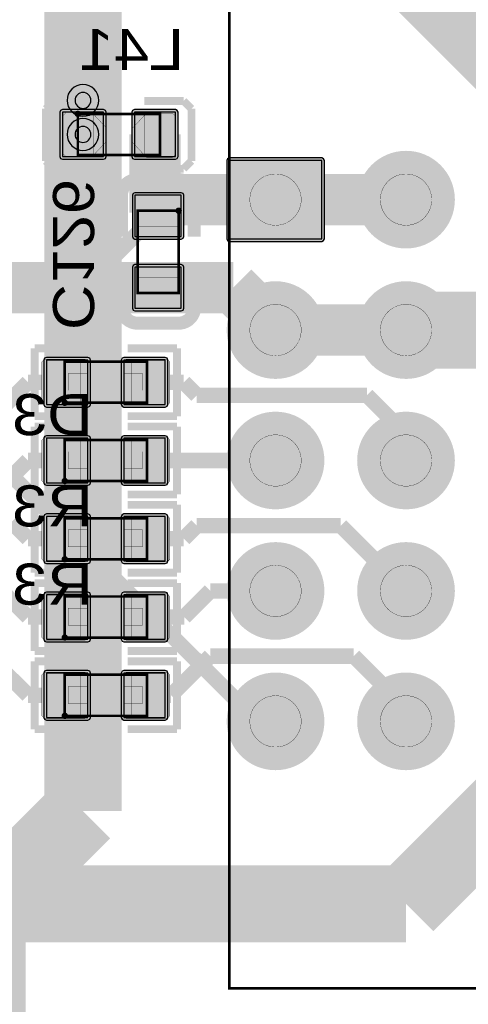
# Model space of a CAD drawing. Header units: millimetres. Extents: x -8 to 125, y -6 to 113.
# Tile 124 of 142: x 104 to 113, y 35 to 54. Entities that reach past the tile are written whole.
import ezdxf
from ezdxf.enums import TextEntityAlignment as Align

# ---------------------------------------------------------------- set-up
doc = ezdxf.new("R2010")
doc.units = ezdxf.units.MM
for name, color, linetype, true_color in [('Bottom Layer', 7, 'Continuous', 0x0000ff), ('Bottom Paste Mask Layer', 7, 'Continuous', 0x800000), ('Bottom Silkscreen Layer', 7, 'Continuous', 0x66cc33), ('Bottom Solder Mask Layer', 7, 'Continuous', 0xaa00ff), ('Component Marking Layer', 7, 'Continuous', 0x66ffcc), ('Component Shape Layer', 7, 'Continuous', 0x00cccc), ('Hole Layer', 7, 'Continuous', 0x222222), ('Inner1', 7, 'Continuous', 0x999966), ('Inner2', 7, 'Continuous', 0x008000), ('Multi-Layer', 7, 'Continuous', 0xc0c0c0), ('Pin Soldering Layer', 7, 'Continuous', 0xcc9999), ('Top Layer', 7, 'Continuous', 0xff0000), ('Top Paste Mask Layer', 7, 'Continuous', 0x808080), ('Top Silkscreen Layer', 7, 'Continuous', 0xffcc00), ('Top Solder Mask Layer', 7, 'Continuous', 0x800080)]:
    doc.layers.add(name, color=color, linetype=linetype, true_color=true_color)
doc.styles.get("Standard").update_dxf_attribs({"font": 'arial.ttf'})

msp = doc.modelspace()

# ---------------------------------------------------------------- hatches: boundary and pattern name
at = {"layer": 'Bottom Layer'}
for points in [[(105.618, 51.13), (105.618, 51.994), (104.818, 51.994), (104.818, 51.13)], [(107.018, 51.13), (107.018, 51.994), (106.218, 51.994), (106.218, 51.13)], [(109.866, 51.054), (108.066, 51.054), (108.066, 49.53), (109.866, 49.53)], [(110.606, 50.292, 1), (112.406, 50.292, 1)], [(107.13, 50.376), (106.23, 50.376), (106.23, 49.576), (107.13, 49.576)], [(107.13, 48.976), (106.23, 48.976), (106.23, 48.176), (107.13, 48.176)], [(108.066, 47.752, 1), (109.866, 47.752, 1)], [(110.606, 47.752, 1), (112.406, 47.752, 1)], [(108.066, 45.212, 1), (109.866, 45.212, 1)], [(110.606, 45.212, 1), (112.406, 45.212, 1)], [(108.066, 42.672, 1), (109.866, 42.672, 1)], [(110.606, 42.672, 1), (112.406, 42.672, 1)], [(108.066, 40.132, 1), (109.866, 40.132, 1)], [(110.606, 40.132, 1), (112.406, 40.132, 1)]]:
    msp.add_hatch(color=256, dxfattribs=at).paths.add_polyline_path(points)
at = {"layer": 'Bottom Paste Mask Layer'}
for points in [[(105.667, 51.419), (105.667, 51.696), (105.392, 51.989), (104.889, 51.989), (104.825, 51.925), (104.825, 51.189), (104.889, 51.125), (105.392, 51.125)], [(106.182, 51.408), (106.182, 51.684), (106.456, 51.978), (106.96, 51.978), (107.024, 51.914), (107.024, 51.178), (106.96, 51.114), (106.456, 51.114)], [(107.13, 50.376), (106.23, 50.376), (106.23, 49.576), (107.13, 49.576)], [(107.13, 48.976), (106.23, 48.976), (106.23, 48.176), (107.13, 48.176)]]:
    msp.add_hatch(color=256, dxfattribs=at).paths.add_polyline_path(points)
at = {"layer": 'Bottom Solder Mask Layer'}
for points in [[(105.669, 51.13), (105.669, 51.994), (105.654, 52.03), (105.618, 52.045), (104.818, 52.045), (104.782, 52.03), (104.768, 51.994), (104.768, 51.13), (104.782, 51.094), (104.818, 51.079), (105.618, 51.079), (105.654, 51.094)], [(107.069, 51.13), (107.069, 51.994), (107.054, 52.03), (107.018, 52.045), (106.218, 52.045), (106.182, 52.03), (106.167, 51.994), (106.167, 51.13), (106.182, 51.094), (106.218, 51.079), (107.018, 51.079), (107.054, 51.094)], [(107.13, 50.427), (106.23, 50.427), (106.194, 50.412), (106.179, 50.376), (106.179, 49.576), (106.194, 49.54), (106.23, 49.525), (107.13, 49.525), (107.166, 49.54), (107.181, 49.576), (107.181, 50.376), (107.166, 50.412)], [(107.13, 49.027), (106.23, 49.027), (106.194, 49.012), (106.179, 48.976), (106.179, 48.176), (106.194, 48.14), (106.23, 48.125), (107.13, 48.125), (107.166, 48.14), (107.181, 48.176), (107.181, 48.976), (107.166, 49.012)]]:
    msp.add_hatch(color=256, dxfattribs=at).paths.add_polyline_path(points)
at = {"layer": 'Component Marking Layer'}
for points in [[(105.058, 51.962, 1), (105.178, 51.962, 1)], [(107.02, 50.076, 1), (107.14, 50.076, 1)], [(104.804, 46.336, 1), (104.924, 46.336, 1)], [(104.804, 44.812, 1), (104.924, 44.812, 1)], [(104.804, 43.288, 1), (104.924, 43.288, 1)], [(104.804, 41.764, 1), (104.924, 41.764, 1)], [(104.804, 40.24, 1), (104.924, 40.24, 1)]]:
    msp.add_hatch(color=256, dxfattribs=at).paths.add_polyline_path(points)
at = {"layer": 'Hole Layer'}
for points in [[(108.366, 50.292, 1), (109.566, 50.292, 1)], [(110.906, 50.292, 1), (112.106, 50.292, 1)], [(108.366, 47.752, 1), (109.566, 47.752, 1)], [(110.906, 47.752, 1), (112.106, 47.752, 1)], [(108.366, 45.212, 1), (109.566, 45.212, 1)], [(110.906, 45.212, 1), (112.106, 45.212, 1)], [(108.366, 42.672, 1), (109.566, 42.672, 1)], [(110.906, 42.672, 1), (112.106, 42.672, 1)], [(108.366, 40.132, 1), (109.566, 40.132, 1)], [(110.906, 40.132, 1), (112.106, 40.132, 1)]]:
    msp.add_hatch(color=256, dxfattribs=at).paths.add_polyline_path(points)
at = {"layer": 'Multi-Layer'}
for points in [[(109.866, 51.054), (108.066, 51.054), (108.066, 49.53), (109.866, 49.53)], [(109.866, 51.054), (108.066, 51.054), (108.066, 49.53), (109.866, 49.53)], [(109.866, 51.054), (108.066, 51.054), (108.066, 49.53), (109.866, 49.53)], [(110.606, 50.292, 1), (112.406, 50.292, 1)], [(110.606, 50.292, 1), (112.406, 50.292, 1)], [(110.606, 50.292, 1), (112.406, 50.292, 1)], [(108.066, 47.752, 1), (109.866, 47.752, 1)], [(108.066, 47.752, 1), (109.866, 47.752, 1)], [(108.066, 47.752, 1), (109.866, 47.752, 1)], [(110.606, 47.752, 1), (112.406, 47.752, 1)], [(110.606, 47.752, 1), (112.406, 47.752, 1)], [(110.606, 47.752, 1), (112.406, 47.752, 1)], [(108.066, 45.212, 1), (109.866, 45.212, 1)], [(108.066, 45.212, 1), (109.866, 45.212, 1)], [(108.066, 45.212, 1), (109.866, 45.212, 1)], [(110.606, 45.212, 1), (112.406, 45.212, 1)], [(110.606, 45.212, 1), (112.406, 45.212, 1)], [(110.606, 45.212, 1), (112.406, 45.212, 1)], [(108.066, 42.672, 1), (109.866, 42.672, 1)], [(108.066, 42.672, 1), (109.866, 42.672, 1)], [(108.066, 42.672, 1), (109.866, 42.672, 1)], [(110.606, 42.672, 1), (112.406, 42.672, 1)], [(110.606, 42.672, 1), (112.406, 42.672, 1)], [(110.606, 42.672, 1), (112.406, 42.672, 1)], [(108.066, 40.132, 1), (109.866, 40.132, 1)], [(108.066, 40.132, 1), (109.866, 40.132, 1)], [(108.066, 40.132, 1), (109.866, 40.132, 1)], [(110.606, 40.132, 1), (112.406, 40.132, 1)], [(110.606, 40.132, 1), (112.406, 40.132, 1)], [(110.606, 40.132, 1), (112.406, 40.132, 1)]]:
    msp.add_hatch(color=256, dxfattribs=at).paths.add_polyline_path(points)
at = {"layer": 'Pin Soldering Layer'}
for points in [[(105.418, 51.962), (105.118, 51.962), (105.118, 51.162), (105.418, 51.162)], [(106.718, 51.962), (106.418, 51.962), (106.418, 51.162), (106.718, 51.162)], [(108.466, 50.292, 1), (109.466, 50.292, 1)], [(111.006, 50.292, 1), (112.006, 50.292, 1)], [(107.08, 50.076), (106.28, 50.076), (106.28, 49.776), (107.08, 49.776)], [(107.08, 48.476), (106.28, 48.476), (106.28, 48.776), (107.08, 48.776)], [(108.466, 47.752, 1), (109.466, 47.752, 1)], [(111.006, 47.752, 1), (112.006, 47.752, 1)], [(104.864, 46.336), (104.864, 47.136), (105.164, 47.136), (105.164, 46.336)], [(106.464, 46.336), (106.464, 47.136), (106.164, 47.136), (106.164, 46.336)], [(108.466, 45.212, 1), (109.466, 45.212, 1)], [(111.006, 45.212, 1), (112.006, 45.212, 1)], [(104.864, 44.812), (104.864, 45.612), (105.164, 45.612), (105.164, 44.812)], [(106.464, 44.812), (106.464, 45.612), (106.164, 45.612), (106.164, 44.812)], [(104.864, 43.288), (104.864, 44.088), (105.164, 44.088), (105.164, 43.288)], [(106.464, 43.288), (106.464, 44.088), (106.164, 44.088), (106.164, 43.288)], [(108.466, 42.672, 1), (109.466, 42.672, 1)], [(111.006, 42.672, 1), (112.006, 42.672, 1)], [(104.864, 41.764), (104.864, 42.564), (105.164, 42.564), (105.164, 41.764)], [(106.464, 41.764), (106.464, 42.564), (106.164, 42.564), (106.164, 41.764)], [(104.864, 40.24), (104.864, 41.04), (105.164, 41.04), (105.164, 40.24)], [(106.464, 40.24), (106.464, 41.04), (106.164, 41.04), (106.164, 40.24)], [(108.466, 40.132, 1), (109.466, 40.132, 1)], [(111.006, 40.132, 1), (112.006, 40.132, 1)]]:
    msp.add_hatch(color=256, dxfattribs=at).paths.add_polyline_path(points)
at = {"layer": 'Top Layer'}
for points in [[(109.866, 51.054), (108.066, 51.054), (108.066, 49.53), (109.866, 49.53)], [(110.606, 50.292, 1), (112.406, 50.292, 1)], [(108.066, 47.752, 1), (109.866, 47.752, 1)], [(110.606, 47.752, 1), (112.406, 47.752, 1)], [(104.508, 47.168), (104.508, 46.304), (105.314, 46.304), (105.314, 47.168)], [(106.014, 47.168), (106.014, 46.304), (106.821, 46.304), (106.821, 47.168)], [(108.066, 45.212, 1), (109.866, 45.212, 1)], [(110.606, 45.212, 1), (112.406, 45.212, 1)], [(104.508, 45.644), (104.508, 44.78), (105.314, 44.78), (105.314, 45.644)], [(106.014, 45.644), (106.014, 44.78), (106.821, 44.78), (106.821, 45.644)], [(104.508, 44.12), (104.508, 43.256), (105.314, 43.256), (105.314, 44.12)], [(106.014, 44.12), (106.014, 43.256), (106.821, 43.256), (106.821, 44.12)], [(108.066, 42.672, 1), (109.866, 42.672, 1)], [(110.606, 42.672, 1), (112.406, 42.672, 1)], [(104.508, 42.596), (104.508, 41.732), (105.314, 41.732), (105.314, 42.596)], [(106.014, 42.596), (106.014, 41.732), (106.821, 41.732), (106.821, 42.596)], [(104.508, 41.072), (104.508, 40.208), (105.314, 40.208), (105.314, 41.072)], [(106.014, 41.072), (106.014, 40.208), (106.821, 40.208), (106.821, 41.072)], [(108.066, 40.132, 1), (109.866, 40.132, 1)], [(110.606, 40.132, 1), (112.406, 40.132, 1)]]:
    msp.add_hatch(color=256, dxfattribs=at).paths.add_polyline_path(points)
at = {"layer": 'Top Paste Mask Layer'}
for points in [[(109.866, 51.054), (108.066, 51.054), (108.066, 49.53), (109.866, 49.53)], [(110.606, 50.292, 1), (112.406, 50.292, 1)], [(108.066, 47.752, 1), (109.866, 47.752, 1)], [(110.606, 47.752, 1), (112.406, 47.752, 1)], [(105.309, 47.136), (105.309, 46.908), (104.929, 46.908), (104.929, 46.578), (105.309, 46.578), (105.309, 46.336), (105.259, 46.286), (104.469, 46.286), (104.419, 46.336), (104.419, 47.136), (104.469, 47.186), (105.259, 47.186)], [(106.859, 47.186), (106.059, 47.186), (106.009, 47.136), (106.009, 46.908), (106.379, 46.908), (106.379, 46.578), (106.009, 46.578), (106.009, 46.336), (106.059, 46.286), (106.859, 46.286), (106.909, 46.336), (106.909, 47.136)], [(108.066, 45.212, 1), (109.866, 45.212, 1)], [(110.606, 45.212, 1), (112.406, 45.212, 1)], [(105.309, 45.612), (105.309, 45.384), (104.929, 45.384), (104.929, 45.054), (105.309, 45.054), (105.309, 44.812), (105.259, 44.762), (104.469, 44.762), (104.419, 44.812), (104.419, 45.612), (104.469, 45.662), (105.259, 45.662)], [(106.859, 45.662), (106.059, 45.662), (106.009, 45.612), (106.009, 45.384), (106.379, 45.384), (106.379, 45.054), (106.009, 45.054), (106.009, 44.812), (106.059, 44.762), (106.859, 44.762), (106.909, 44.812), (106.909, 45.612)], [(105.309, 44.088), (105.309, 43.86), (104.929, 43.86), (104.929, 43.53), (105.309, 43.53), (105.309, 43.288), (105.259, 43.238), (104.469, 43.238), (104.419, 43.288), (104.419, 44.088), (104.469, 44.138), (105.259, 44.138)], [(106.859, 44.138), (106.059, 44.138), (106.009, 44.088), (106.009, 43.86), (106.379, 43.86), (106.379, 43.53), (106.009, 43.53), (106.009, 43.288), (106.059, 43.238), (106.859, 43.238), (106.909, 43.288), (106.909, 44.088)], [(108.066, 42.672, 1), (109.866, 42.672, 1)], [(110.606, 42.672, 1), (112.406, 42.672, 1)], [(105.309, 42.564), (105.309, 42.336), (104.929, 42.336), (104.929, 42.006), (105.309, 42.006), (105.309, 41.764), (105.259, 41.714), (104.469, 41.714), (104.419, 41.764), (104.419, 42.564), (104.469, 42.614), (105.259, 42.614)], [(106.859, 42.614), (106.059, 42.614), (106.009, 42.564), (106.009, 42.336), (106.379, 42.336), (106.379, 42.006), (106.009, 42.006), (106.009, 41.764), (106.059, 41.714), (106.859, 41.714), (106.909, 41.764), (106.909, 42.564)], [(105.309, 41.04), (105.309, 40.812), (104.929, 40.812), (104.929, 40.482), (105.309, 40.482), (105.309, 40.24), (105.259, 40.19), (104.469, 40.19), (104.419, 40.24), (104.419, 41.04), (104.469, 41.09), (105.259, 41.09)], [(106.859, 41.09), (106.059, 41.09), (106.009, 41.04), (106.009, 40.812), (106.379, 40.812), (106.379, 40.482), (106.009, 40.482), (106.009, 40.24), (106.059, 40.19), (106.859, 40.19), (106.909, 40.24), (106.909, 41.04)], [(108.066, 40.132, 1), (109.866, 40.132, 1)], [(110.606, 40.132, 1), (112.406, 40.132, 1)]]:
    msp.add_hatch(color=256, dxfattribs=at).paths.add_polyline_path(points)
at = {"layer": 'Top Solder Mask Layer'}
for points in [[(110.555, 50.292, 1), (112.457, 50.292, 1)], [(109.866, 51.105), (108.066, 51.105), (108.03, 51.09), (108.015, 51.054), (108.015, 49.53), (108.03, 49.494), (108.066, 49.479), (109.866, 49.479), (109.902, 49.494), (109.917, 49.53), (109.917, 51.054), (109.902, 51.09)], [(108.015, 47.752, 1), (109.917, 47.752, 1)], [(110.555, 47.752, 1), (112.457, 47.752, 1)], [(104.457, 47.168), (104.457, 46.304), (104.472, 46.268), (104.508, 46.253), (105.314, 46.253), (105.35, 46.268), (105.365, 46.304), (105.365, 47.168), (105.35, 47.204), (105.314, 47.219), (104.508, 47.219), (104.472, 47.204)], [(105.964, 47.168), (105.964, 46.304), (105.978, 46.268), (106.014, 46.253), (106.821, 46.253), (106.857, 46.268), (106.872, 46.304), (106.872, 47.168), (106.857, 47.204), (106.821, 47.219), (106.014, 47.219), (105.978, 47.204)], [(108.015, 45.212, 1), (109.917, 45.212, 1)], [(110.555, 45.212, 1), (112.457, 45.212, 1)], [(104.457, 45.644), (104.457, 44.78), (104.472, 44.744), (104.508, 44.729), (105.314, 44.729), (105.35, 44.744), (105.365, 44.78), (105.365, 45.644), (105.35, 45.68), (105.314, 45.695), (104.508, 45.695), (104.472, 45.68)], [(105.964, 45.644), (105.964, 44.78), (105.978, 44.744), (106.014, 44.729), (106.821, 44.729), (106.857, 44.744), (106.872, 44.78), (106.872, 45.644), (106.857, 45.68), (106.821, 45.695), (106.014, 45.695), (105.978, 45.68)], [(104.457, 44.12), (104.457, 43.256), (104.472, 43.22), (104.508, 43.205), (105.314, 43.205), (105.35, 43.22), (105.365, 43.256), (105.365, 44.12), (105.35, 44.156), (105.314, 44.171), (104.508, 44.171), (104.472, 44.156)], [(105.964, 44.12), (105.964, 43.256), (105.978, 43.22), (106.014, 43.205), (106.821, 43.205), (106.857, 43.22), (106.872, 43.256), (106.872, 44.12), (106.857, 44.156), (106.821, 44.171), (106.014, 44.171), (105.978, 44.156)], [(108.015, 42.672, 1), (109.917, 42.672, 1)], [(110.555, 42.672, 1), (112.457, 42.672, 1)], [(104.457, 42.596), (104.457, 41.732), (104.472, 41.696), (104.508, 41.681), (105.314, 41.681), (105.35, 41.696), (105.365, 41.732), (105.365, 42.596), (105.35, 42.632), (105.314, 42.647), (104.508, 42.647), (104.472, 42.632)], [(105.964, 42.596), (105.964, 41.732), (105.978, 41.696), (106.014, 41.681), (106.821, 41.681), (106.857, 41.696), (106.872, 41.732), (106.872, 42.596), (106.857, 42.632), (106.821, 42.647), (106.014, 42.647), (105.978, 42.632)], [(104.457, 41.072), (104.457, 40.208), (104.472, 40.172), (104.508, 40.157), (105.314, 40.157), (105.35, 40.172), (105.365, 40.208), (105.365, 41.072), (105.35, 41.108), (105.314, 41.123), (104.508, 41.123), (104.472, 41.108)], [(105.964, 41.072), (105.964, 40.208), (105.978, 40.172), (106.014, 40.157), (106.821, 40.157), (106.857, 40.172), (106.872, 40.208), (106.872, 41.072), (106.857, 41.108), (106.821, 41.123), (106.014, 41.123), (105.978, 41.108)], [(108.015, 40.132, 1), (109.917, 40.132, 1)], [(110.555, 40.132, 1), (112.457, 40.132, 1)]]:
    msp.add_hatch(color=256, dxfattribs=at).paths.add_polyline_path(points)

# ---------------------------------------------------------------- linework, layer by layer
at = {"layer": 'Bottom Layer'}
for points, const_width in [([(105.218, 51.562), (105.218, 52.225)], 1), ([(106.618, 50.038), (106.618, 51.562)], 1), ([(106.68, 49.976), (106.996, 50.292)], 1), ([(106.996, 50.292), (108.966, 50.292)], 1), ([(108.966, 50.292), (111.506, 50.292)], 1), ([(106.68, 49.976), (106.618, 50.038)], 1), ([(106.68, 48.576), (101.461, 48.576)], 1), ([(108.142, 48.576), (106.68, 48.576)], 1), ([(108.966, 47.752), (108.142, 48.576)], 1), ([(108.966, 47.752), (111.506, 47.752)], 1), ([(102.519, 46.228), (108.615, 40.132)], 0.3), ([(108.615, 40.132), (108.966, 40.132)], 0.3)]:
    msp.add_lwpolyline(points, dxfattribs=dict(at, const_width=const_width))
for points in [[(105.618, 51.13), (105.618, 51.994), (104.818, 51.994), (104.818, 51.13)], [(107.018, 51.13), (107.018, 51.994), (106.218, 51.994), (106.218, 51.13)], [(109.866, 51.054), (108.066, 51.054), (108.066, 49.53), (109.866, 49.53)], [(107.13, 50.376), (106.23, 50.376), (106.23, 49.576), (107.13, 49.576)], [(107.13, 48.976), (106.23, 48.976), (106.23, 48.176), (107.13, 48.176)]]:
    msp.add_lwpolyline(points, close=True, dxfattribs=at)
at = {"layer": 'Bottom Paste Mask Layer', "const_width": 0.00508}
for points in [[(105.667, 51.419), (105.667, 51.696), (105.392, 51.989), (104.889, 51.989), (104.825, 51.925), (104.825, 51.189), (104.889, 51.125), (105.392, 51.125)], [(105.667, 51.419), (105.667, 51.696), (105.392, 51.989), (104.889, 51.989), (104.825, 51.925), (104.825, 51.189), (104.889, 51.125), (105.392, 51.125)], [(106.182, 51.408), (106.182, 51.684), (106.456, 51.978), (106.96, 51.978), (107.024, 51.914), (107.024, 51.178), (106.96, 51.114), (106.456, 51.114)], [(106.182, 51.408), (106.182, 51.684), (106.456, 51.978), (106.96, 51.978), (107.024, 51.914), (107.024, 51.178), (106.96, 51.114), (106.456, 51.114)]]:
    msp.add_lwpolyline(points, close=True, dxfattribs=at)
at = {"layer": 'Bottom Paste Mask Layer'}
for points in [[(107.13, 50.376), (106.23, 50.376), (106.23, 49.576), (107.13, 49.576)], [(107.13, 48.976), (106.23, 48.976), (106.23, 48.176), (107.13, 48.176)]]:
    msp.add_lwpolyline(points, close=True, dxfattribs=at)
at = {"layer": 'Bottom Silkscreen Layer'}
for points, const_width in [([(104.647, 52.213), (104.494, 52.061)], 0.152), ([(104.647, 52.213), (104.494, 52.061)], 0.152), ([(104.647, 52.213), (105.409, 52.213)], 0.152), ([(104.647, 52.213), (105.409, 52.213)], 0.152), ([(107.177, 52.213), (106.415, 52.213)], 0.152), ([(107.177, 52.213), (106.415, 52.213)], 0.152), ([(107.329, 52.061), (107.177, 52.213)], 0.152), ([(107.329, 52.061), (107.177, 52.213)], 0.152), ([(104.494, 52.061), (104.494, 51.045)], 0.152), ([(104.494, 52.061), (104.494, 51.045)], 0.152), ([(107.329, 51.045), (107.329, 52.061)], 0.152), ([(107.329, 51.045), (107.329, 52.061)], 0.152), ([(104.494, 51.045), (104.647, 50.892)], 0.152), ([(104.494, 51.045), (104.647, 50.892)], 0.152), ([(107.177, 50.892), (107.329, 51.045)], 0.152), ([(107.177, 50.892), (107.329, 51.045)], 0.152), ([(104.647, 50.892), (105.409, 50.892)], 0.152), ([(104.647, 50.892), (105.409, 50.892)], 0.152), ([(107.177, 50.892), (106.415, 50.892)], 0.152), ([(107.177, 50.892), (106.415, 50.892)], 0.152), ([(106.275, 50.682), (107.075, 50.682)], 0.254), ([(106.275, 50.682), (107.075, 50.682)], 0.254), ([(105.965, 49.572), (105.965, 50.372)], 0.254), ([(105.965, 49.572), (105.965, 50.372)], 0.254), ([(107.384, 49.572), (107.384, 50.372)], 0.254), ([(107.384, 49.572), (107.384, 50.372)], 0.254), ([(105.971, 48.996), (105.971, 48.196)], 0.254), ([(105.971, 48.996), (105.971, 48.196)], 0.254), ([(107.39, 48.996), (107.39, 48.196)], 0.254), ([(107.39, 48.996), (107.39, 48.196)], 0.254), ([(106.28, 47.886), (107.08, 47.886)], 0.254), ([(106.28, 47.886), (107.08, 47.886)], 0.254)]:
    msp.add_lwpolyline(points, dxfattribs=dict(at, const_width=const_width))
at = {"layer": 'Bottom Silkscreen Layer', "const_width": 0.254}
for points in [[(106.275, 50.682, 0.414214), (105.965, 50.372)], [(106.275, 50.682, 0.414214), (105.965, 50.372)], [(107.384, 50.372, 0.414239), (107.075, 50.682)], [(107.384, 50.372, 0.414239), (107.075, 50.682)], [(105.971, 48.196, 0.414239), (106.28, 47.886)], [(105.971, 48.196, 0.414239), (106.28, 47.886)], [(107.08, 47.886, 0.414214), (107.39, 48.196)], [(107.08, 47.886, 0.414214), (107.39, 48.196)]]:
    msp.add_lwpolyline(points, format="xyb", dxfattribs=at)
at = {"layer": 'Bottom Solder Mask Layer'}
for points in [[(105.669, 51.13), (105.669, 51.994), (105.654, 52.03), (105.618, 52.045), (104.818, 52.045), (104.782, 52.03), (104.768, 51.994), (104.768, 51.13), (104.782, 51.094), (104.818, 51.079), (105.618, 51.079), (105.654, 51.094)], [(107.069, 51.13), (107.069, 51.994), (107.054, 52.03), (107.018, 52.045), (106.218, 52.045), (106.182, 52.03), (106.167, 51.994), (106.167, 51.13), (106.182, 51.094), (106.218, 51.079), (107.018, 51.079), (107.054, 51.094)], [(107.13, 50.427), (106.23, 50.427), (106.194, 50.412), (106.179, 50.376), (106.179, 49.576), (106.194, 49.54), (106.23, 49.525), (107.13, 49.525), (107.166, 49.54), (107.181, 49.576), (107.181, 50.376), (107.166, 50.412)], [(107.13, 49.027), (106.23, 49.027), (106.194, 49.012), (106.179, 48.976), (106.179, 48.176), (106.194, 48.14), (106.23, 48.125), (107.13, 48.125), (107.166, 48.14), (107.181, 48.176), (107.181, 48.976), (107.166, 49.012)]]:
    msp.add_lwpolyline(points, close=True, dxfattribs=at)
at = {"layer": 'Component Marking Layer', "const_width": 0.00508}
for points in [[(105.058, 51.962, 1), (105.178, 51.962, 1)], [(107.02, 50.076, 1), (107.14, 50.076, 1)], [(104.804, 46.336, 1), (104.924, 46.336, 1)], [(104.804, 44.812, 1), (104.924, 44.812, 1)], [(104.804, 43.288, 1), (104.924, 43.288, 1)], [(104.804, 41.764, 1), (104.924, 41.764, 1)], [(104.804, 40.24, 1), (104.924, 40.24, 1)]]:
    msp.add_lwpolyline(points, format="xyb", close=True, dxfattribs=at)
at = {"layer": 'Component Shape Layer', "const_width": 0.0508}
for points in [[(122.047, 55.489), (122.047, 34.935), (108.066, 34.935), (108.066, 55.489)], [(122.047, 55.489), (122.047, 34.935), (108.066, 34.935), (108.066, 55.489)], [(106.718, 51.962), (105.118, 51.962), (105.118, 51.162), (106.718, 51.162)], [(106.718, 51.962), (105.118, 51.962), (105.118, 51.162), (106.718, 51.162)], [(107.08, 50.076), (106.28, 50.076), (106.28, 48.476), (107.08, 48.476)], [(107.08, 50.076), (106.28, 50.076), (106.28, 48.476), (107.08, 48.476)], [(104.864, 46.336), (104.864, 47.136), (106.464, 47.136), (106.464, 46.336)], [(104.864, 46.336), (104.864, 47.136), (106.464, 47.136), (106.464, 46.336)], [(104.864, 44.812), (104.864, 45.612), (106.464, 45.612), (106.464, 44.812)], [(104.864, 44.812), (104.864, 45.612), (106.464, 45.612), (106.464, 44.812)], [(104.864, 43.288), (104.864, 44.088), (106.464, 44.088), (106.464, 43.288)], [(104.864, 43.288), (104.864, 44.088), (106.464, 44.088), (106.464, 43.288)], [(104.864, 41.764), (104.864, 42.564), (106.464, 42.564), (106.464, 41.764)], [(104.864, 41.764), (104.864, 42.564), (106.464, 42.564), (106.464, 41.764)], [(104.864, 40.24), (104.864, 41.04), (106.464, 41.04), (106.464, 40.24)], [(104.864, 40.24), (104.864, 41.04), (106.464, 41.04), (106.464, 40.24)]]:
    msp.add_lwpolyline(points, close=True, dxfattribs=at)
at = {"layer": 'Hole Layer'}
for points in [[(105.063, 52.225, 1), (105.373, 52.225), (105.373, 52.225, 1), (105.063, 52.225)], [(105.063, 51.562, 1), (105.373, 51.562), (105.373, 51.562, 1), (105.063, 51.562)]]:
    msp.add_lwpolyline(points, format="xyb", dxfattribs=at)
at = {"layer": 'Inner1', "const_width": 1.5}
for points in [[(114.808, 51.562), (101.092, 65.278)], [(114.808, 47.752), (111.506, 47.752)], [(111.506, 36.576), (114.808, 39.878)], [(103.353, 36.576), (75.54, 36.366)], [(103.353, 36.576), (111.506, 36.576)], [(103.353, 33.02), (103.353, 36.576)]]:
    msp.add_lwpolyline(points, dxfattribs=at)
at = {"layer": 'Inner2', "const_width": 1.5}
for points in [[(105.218, 66.232), (105.218, 52.225)], [(105.218, 52.225), (105.218, 51.562)], [(105.218, 38.385), (105.218, 51.562)], [(93.123, 26.289), (105.218, 38.385)]]:
    msp.add_lwpolyline(points, dxfattribs=at)
at = {"layer": 'Multi-Layer'}
for points in [[(104.908, 52.225, 1), (105.528, 52.225), (105.528, 52.225, 1), (104.908, 52.225)], [(104.908, 51.562, 1), (105.528, 51.562), (105.528, 51.562, 1), (104.908, 51.562)]]:
    msp.add_lwpolyline(points, format="xyb", dxfattribs=at)
msp.add_lwpolyline([(109.866, 51.054), (108.066, 51.054), (108.066, 49.53), (109.866, 49.53)], close=True, dxfattribs=at)
msp.add_lwpolyline([(109.866, 51.054), (108.066, 51.054), (108.066, 49.53), (109.866, 49.53)], close=True, dxfattribs=at)
msp.add_lwpolyline([(109.866, 51.054), (108.066, 51.054), (108.066, 49.53), (109.866, 49.53)], close=True, dxfattribs=at)
at = {"layer": 'Pin Soldering Layer', "const_width": 0.00508}
for points in [[(105.418, 51.962), (105.118, 51.962), (105.118, 51.162), (105.418, 51.162)], [(105.418, 51.962), (105.118, 51.962), (105.118, 51.162), (105.418, 51.162)], [(106.718, 51.962), (106.418, 51.962), (106.418, 51.162), (106.718, 51.162)], [(106.718, 51.962), (106.418, 51.962), (106.418, 51.162), (106.718, 51.162)], [(107.08, 50.076), (106.28, 50.076), (106.28, 49.776), (107.08, 49.776)], [(107.08, 50.076), (106.28, 50.076), (106.28, 49.776), (107.08, 49.776)], [(107.08, 48.476), (106.28, 48.476), (106.28, 48.776), (107.08, 48.776)], [(107.08, 48.476), (106.28, 48.476), (106.28, 48.776), (107.08, 48.776)], [(104.864, 46.336), (104.864, 47.136), (105.164, 47.136), (105.164, 46.336)], [(104.864, 46.336), (104.864, 47.136), (105.164, 47.136), (105.164, 46.336)], [(106.464, 46.336), (106.464, 47.136), (106.164, 47.136), (106.164, 46.336)], [(106.464, 46.336), (106.464, 47.136), (106.164, 47.136), (106.164, 46.336)], [(104.864, 44.812), (104.864, 45.612), (105.164, 45.612), (105.164, 44.812)], [(104.864, 44.812), (104.864, 45.612), (105.164, 45.612), (105.164, 44.812)], [(106.464, 44.812), (106.464, 45.612), (106.164, 45.612), (106.164, 44.812)], [(106.464, 44.812), (106.464, 45.612), (106.164, 45.612), (106.164, 44.812)], [(104.864, 43.288), (104.864, 44.088), (105.164, 44.088), (105.164, 43.288)], [(104.864, 43.288), (104.864, 44.088), (105.164, 44.088), (105.164, 43.288)], [(106.464, 43.288), (106.464, 44.088), (106.164, 44.088), (106.164, 43.288)], [(106.464, 43.288), (106.464, 44.088), (106.164, 44.088), (106.164, 43.288)], [(104.864, 41.764), (104.864, 42.564), (105.164, 42.564), (105.164, 41.764)], [(104.864, 41.764), (104.864, 42.564), (105.164, 42.564), (105.164, 41.764)], [(106.464, 41.764), (106.464, 42.564), (106.164, 42.564), (106.164, 41.764)], [(106.464, 41.764), (106.464, 42.564), (106.164, 42.564), (106.164, 41.764)], [(104.864, 40.24), (104.864, 41.04), (105.164, 41.04), (105.164, 40.24)], [(104.864, 40.24), (104.864, 41.04), (105.164, 41.04), (105.164, 40.24)], [(106.464, 40.24), (106.464, 41.04), (106.164, 41.04), (106.164, 40.24)], [(106.464, 40.24), (106.464, 41.04), (106.164, 41.04), (106.164, 40.24)]]:
    msp.add_lwpolyline(points, close=True, dxfattribs=at)
for points in [[(108.466, 50.292, 1), (109.466, 50.292, 1)], [(111.006, 50.292, 1), (112.006, 50.292, 1)], [(108.466, 47.752, 1), (109.466, 47.752, 1)], [(111.006, 47.752, 1), (112.006, 47.752, 1)], [(108.466, 45.212, 1), (109.466, 45.212, 1)], [(111.006, 45.212, 1), (112.006, 45.212, 1)], [(108.466, 42.672, 1), (109.466, 42.672, 1)], [(111.006, 42.672, 1), (112.006, 42.672, 1)], [(108.466, 40.132, 1), (109.466, 40.132, 1)], [(111.006, 40.132, 1), (112.006, 40.132, 1)]]:
    msp.add_lwpolyline(points, format="xyb", close=True, dxfattribs=at)
at = {"layer": 'Top Layer'}
for points in [[(109.866, 51.054), (108.066, 51.054), (108.066, 49.53), (109.866, 49.53)], [(104.508, 47.168), (104.508, 46.304), (105.314, 46.304), (105.314, 47.168)], [(106.014, 47.168), (106.014, 46.304), (106.821, 46.304), (106.821, 47.168)], [(104.508, 45.644), (104.508, 44.78), (105.314, 44.78), (105.314, 45.644)], [(106.014, 45.644), (106.014, 44.78), (106.821, 44.78), (106.821, 45.644)], [(104.508, 44.12), (104.508, 43.256), (105.314, 43.256), (105.314, 44.12)], [(106.014, 44.12), (106.014, 43.256), (106.821, 43.256), (106.821, 44.12)], [(104.508, 42.596), (104.508, 41.732), (105.314, 41.732), (105.314, 42.596)], [(106.014, 42.596), (106.014, 41.732), (106.821, 41.732), (106.821, 42.596)], [(104.508, 41.072), (104.508, 40.208), (105.314, 40.208), (105.314, 41.072)], [(106.014, 41.072), (106.014, 40.208), (106.821, 40.208), (106.821, 41.072)]]:
    msp.add_lwpolyline(points, close=True, dxfattribs=at)
for points, const_width in [([(108.966, 50.292), (111.506, 50.292)], 1), ([(105.33, 48.688), (106.934, 50.292)], 0.3), ([(106.934, 50.292), (108.966, 50.292)], 0.3), ([(99.949, 48.688), (105.33, 48.688)], 0.3), ([(108.966, 47.752), (111.506, 47.752)], 1), ([(104.149, 46.736), (102.726, 45.313)], 0.3), ([(104.911, 46.736), (104.149, 46.736)], 0.3), ([(106.418, 46.736), (107.18, 46.736)], 0.3), ([(107.18, 46.736), (107.434, 46.482)], 0.3), ([(107.434, 46.482), (110.744, 46.482)], 0.3), ([(110.744, 46.482), (111.506, 45.72)], 0.3), ([(111.506, 45.72), (111.506, 45.212)], 0.3), ([(104.149, 45.212), (103.6, 44.663)], 0.3), ([(104.911, 45.212), (104.149, 45.212)], 0.3), ([(106.418, 45.212), (108.966, 45.212)], 0.3), ([(104.149, 43.688), (103.824, 44.013)], 0.3), ([(107.18, 43.688), (107.434, 43.942)], 0.3), ([(107.434, 43.942), (110.236, 43.942)], 0.3), ([(110.236, 43.942), (111.506, 42.672)], 0.3), ([(104.911, 43.688), (104.149, 43.688)], 0.3), ([(106.418, 43.688), (107.18, 43.688)], 0.3), ([(104.149, 42.164), (102.95, 43.363)], 0.3), ([(104.149, 40.64), (102.076, 42.713)], 0.3), ([(107.188, 42.164), (107.696, 42.672)], 0.3), ([(107.696, 42.672), (108.966, 42.672)], 0.3), ([(104.911, 42.164), (104.149, 42.164)], 0.3), ([(106.418, 42.164), (107.188, 42.164)], 0.3), ([(106.934, 40.64), (107.696, 41.402)], 0.3), ([(107.696, 41.402), (110.49, 41.402)], 0.3), ([(110.49, 41.402), (111.506, 40.386)], 0.3), ([(104.911, 40.64), (104.149, 40.64)], 0.3), ([(106.418, 40.64), (106.934, 40.64)], 0.3), ([(111.506, 40.386), (111.506, 40.132)], 0.3)]:
    msp.add_lwpolyline(points, dxfattribs=dict(at, const_width=const_width))
at = {"layer": 'Top Paste Mask Layer'}
msp.add_lwpolyline([(109.866, 51.054), (108.066, 51.054), (108.066, 49.53), (109.866, 49.53)], close=True, dxfattribs=at)
at = {"layer": 'Top Paste Mask Layer', "const_width": 0.00508}
for points in [[(105.309, 47.136), (105.309, 46.908), (104.929, 46.908), (104.929, 46.578), (105.309, 46.578), (105.309, 46.336), (105.259, 46.286), (104.469, 46.286), (104.419, 46.336), (104.419, 47.136), (104.469, 47.186), (105.259, 47.186)], [(105.309, 47.136), (105.309, 46.908), (104.929, 46.908), (104.929, 46.578), (105.309, 46.578), (105.309, 46.336), (105.259, 46.286), (104.469, 46.286), (104.419, 46.336), (104.419, 47.136), (104.469, 47.186), (105.259, 47.186)], [(106.859, 47.186), (106.059, 47.186), (106.009, 47.136), (106.009, 46.908), (106.379, 46.908), (106.379, 46.578), (106.009, 46.578), (106.009, 46.336), (106.059, 46.286), (106.859, 46.286), (106.909, 46.336), (106.909, 47.136)], [(106.859, 47.186), (106.059, 47.186), (106.009, 47.136), (106.009, 46.908), (106.379, 46.908), (106.379, 46.578), (106.009, 46.578), (106.009, 46.336), (106.059, 46.286), (106.859, 46.286), (106.909, 46.336), (106.909, 47.136)], [(105.309, 45.612), (105.309, 45.384), (104.929, 45.384), (104.929, 45.054), (105.309, 45.054), (105.309, 44.812), (105.259, 44.762), (104.469, 44.762), (104.419, 44.812), (104.419, 45.612), (104.469, 45.662), (105.259, 45.662)], [(105.309, 45.612), (105.309, 45.384), (104.929, 45.384), (104.929, 45.054), (105.309, 45.054), (105.309, 44.812), (105.259, 44.762), (104.469, 44.762), (104.419, 44.812), (104.419, 45.612), (104.469, 45.662), (105.259, 45.662)], [(106.859, 45.662), (106.059, 45.662), (106.009, 45.612), (106.009, 45.384), (106.379, 45.384), (106.379, 45.054), (106.009, 45.054), (106.009, 44.812), (106.059, 44.762), (106.859, 44.762), (106.909, 44.812), (106.909, 45.612)], [(106.859, 45.662), (106.059, 45.662), (106.009, 45.612), (106.009, 45.384), (106.379, 45.384), (106.379, 45.054), (106.009, 45.054), (106.009, 44.812), (106.059, 44.762), (106.859, 44.762), (106.909, 44.812), (106.909, 45.612)], [(105.309, 44.088), (105.309, 43.86), (104.929, 43.86), (104.929, 43.53), (105.309, 43.53), (105.309, 43.288), (105.259, 43.238), (104.469, 43.238), (104.419, 43.288), (104.419, 44.088), (104.469, 44.138), (105.259, 44.138)], [(105.309, 44.088), (105.309, 43.86), (104.929, 43.86), (104.929, 43.53), (105.309, 43.53), (105.309, 43.288), (105.259, 43.238), (104.469, 43.238), (104.419, 43.288), (104.419, 44.088), (104.469, 44.138), (105.259, 44.138)], [(106.859, 44.138), (106.059, 44.138), (106.009, 44.088), (106.009, 43.86), (106.379, 43.86), (106.379, 43.53), (106.009, 43.53), (106.009, 43.288), (106.059, 43.238), (106.859, 43.238), (106.909, 43.288), (106.909, 44.088)], [(106.859, 44.138), (106.059, 44.138), (106.009, 44.088), (106.009, 43.86), (106.379, 43.86), (106.379, 43.53), (106.009, 43.53), (106.009, 43.288), (106.059, 43.238), (106.859, 43.238), (106.909, 43.288), (106.909, 44.088)], [(105.309, 42.564), (105.309, 42.336), (104.929, 42.336), (104.929, 42.006), (105.309, 42.006), (105.309, 41.764), (105.259, 41.714), (104.469, 41.714), (104.419, 41.764), (104.419, 42.564), (104.469, 42.614), (105.259, 42.614)], [(105.309, 42.564), (105.309, 42.336), (104.929, 42.336), (104.929, 42.006), (105.309, 42.006), (105.309, 41.764), (105.259, 41.714), (104.469, 41.714), (104.419, 41.764), (104.419, 42.564), (104.469, 42.614), (105.259, 42.614)], [(106.859, 42.614), (106.059, 42.614), (106.009, 42.564), (106.009, 42.336), (106.379, 42.336), (106.379, 42.006), (106.009, 42.006), (106.009, 41.764), (106.059, 41.714), (106.859, 41.714), (106.909, 41.764), (106.909, 42.564)], [(106.859, 42.614), (106.059, 42.614), (106.009, 42.564), (106.009, 42.336), (106.379, 42.336), (106.379, 42.006), (106.009, 42.006), (106.009, 41.764), (106.059, 41.714), (106.859, 41.714), (106.909, 41.764), (106.909, 42.564)], [(105.309, 41.04), (105.309, 40.812), (104.929, 40.812), (104.929, 40.482), (105.309, 40.482), (105.309, 40.24), (105.259, 40.19), (104.469, 40.19), (104.419, 40.24), (104.419, 41.04), (104.469, 41.09), (105.259, 41.09)], [(105.309, 41.04), (105.309, 40.812), (104.929, 40.812), (104.929, 40.482), (105.309, 40.482), (105.309, 40.24), (105.259, 40.19), (104.469, 40.19), (104.419, 40.24), (104.419, 41.04), (104.469, 41.09), (105.259, 41.09)], [(106.859, 41.09), (106.059, 41.09), (106.009, 41.04), (106.009, 40.812), (106.379, 40.812), (106.379, 40.482), (106.009, 40.482), (106.009, 40.24), (106.059, 40.19), (106.859, 40.19), (106.909, 40.24), (106.909, 41.04)], [(106.859, 41.09), (106.059, 41.09), (106.009, 41.04), (106.009, 40.812), (106.379, 40.812), (106.379, 40.482), (106.009, 40.482), (106.009, 40.24), (106.059, 40.19), (106.859, 40.19), (106.909, 40.24), (106.909, 41.04)]]:
    msp.add_lwpolyline(points, close=True, dxfattribs=at)
at = {"layer": 'Top Silkscreen Layer', "const_width": 0.152}
for points in [[(104.279, 46.075), (104.279, 47.397)], [(104.279, 47.397), (105.238, 47.397)], [(104.279, 46.075), (104.279, 47.397)], [(104.279, 47.397), (105.238, 47.397)], [(107.049, 47.397), (106.09, 47.397)], [(107.049, 47.397), (106.09, 47.397)], [(107.049, 46.075), (107.049, 47.397)], [(107.049, 46.075), (107.049, 47.397)], [(105.238, 46.075), (104.279, 46.075)], [(105.238, 46.075), (104.279, 46.075)], [(106.09, 46.075), (107.049, 46.075)], [(106.09, 46.075), (107.049, 46.075)], [(104.279, 44.551), (104.279, 45.873)], [(104.279, 45.873), (105.238, 45.873)], [(104.279, 44.551), (104.279, 45.873)], [(104.279, 45.873), (105.238, 45.873)], [(107.049, 45.873), (106.09, 45.873)], [(107.049, 45.873), (106.09, 45.873)], [(107.049, 44.551), (107.049, 45.873)], [(107.049, 44.551), (107.049, 45.873)], [(105.238, 44.551), (104.279, 44.551)], [(105.238, 44.551), (104.279, 44.551)], [(106.09, 44.551), (107.049, 44.551)], [(106.09, 44.551), (107.049, 44.551)], [(104.279, 43.027), (104.279, 44.349)], [(104.279, 44.349), (105.238, 44.349)], [(104.279, 43.027), (104.279, 44.349)], [(104.279, 44.349), (105.238, 44.349)], [(107.049, 44.349), (106.09, 44.349)], [(107.049, 44.349), (106.09, 44.349)], [(107.049, 43.027), (107.049, 44.349)], [(107.049, 43.027), (107.049, 44.349)], [(105.238, 43.027), (104.279, 43.027)], [(105.238, 43.027), (104.279, 43.027)], [(106.09, 43.027), (107.049, 43.027)], [(106.09, 43.027), (107.049, 43.027)], [(104.279, 41.503), (104.279, 42.825)], [(104.279, 42.825), (105.238, 42.825)], [(104.279, 41.503), (104.279, 42.825)], [(104.279, 42.825), (105.238, 42.825)], [(107.049, 42.825), (106.09, 42.825)], [(107.049, 42.825), (106.09, 42.825)], [(107.049, 41.503), (107.049, 42.825)], [(107.049, 41.503), (107.049, 42.825)], [(105.238, 41.503), (104.279, 41.503)], [(105.238, 41.503), (104.279, 41.503)], [(106.09, 41.503), (107.049, 41.503)], [(106.09, 41.503), (107.049, 41.503)], [(104.279, 39.979), (104.279, 41.301)], [(104.279, 41.301), (105.238, 41.301)], [(104.279, 39.979), (104.279, 41.301)], [(104.279, 41.301), (105.238, 41.301)], [(107.049, 41.301), (106.09, 41.301)], [(107.049, 41.301), (106.09, 41.301)], [(107.049, 39.979), (107.049, 41.301)], [(107.049, 39.979), (107.049, 41.301)], [(105.238, 39.979), (104.279, 39.979)], [(105.238, 39.979), (104.279, 39.979)], [(106.09, 39.979), (107.049, 39.979)], [(106.09, 39.979), (107.049, 39.979)]]:
    msp.add_lwpolyline(points, dxfattribs=at)
at = {"layer": 'Top Solder Mask Layer'}
for points in [[(109.866, 51.105), (108.066, 51.105), (108.03, 51.09), (108.015, 51.054), (108.015, 49.53), (108.03, 49.494), (108.066, 49.479), (109.866, 49.479), (109.902, 49.494), (109.917, 49.53), (109.917, 51.054), (109.902, 51.09)], [(104.457, 47.168), (104.457, 46.304), (104.472, 46.268), (104.508, 46.253), (105.314, 46.253), (105.35, 46.268), (105.365, 46.304), (105.365, 47.168), (105.35, 47.204), (105.314, 47.219), (104.508, 47.219), (104.472, 47.204)], [(105.964, 47.168), (105.964, 46.304), (105.978, 46.268), (106.014, 46.253), (106.821, 46.253), (106.857, 46.268), (106.872, 46.304), (106.872, 47.168), (106.857, 47.204), (106.821, 47.219), (106.014, 47.219), (105.978, 47.204)], [(104.457, 45.644), (104.457, 44.78), (104.472, 44.744), (104.508, 44.729), (105.314, 44.729), (105.35, 44.744), (105.365, 44.78), (105.365, 45.644), (105.35, 45.68), (105.314, 45.695), (104.508, 45.695), (104.472, 45.68)], [(105.964, 45.644), (105.964, 44.78), (105.978, 44.744), (106.014, 44.729), (106.821, 44.729), (106.857, 44.744), (106.872, 44.78), (106.872, 45.644), (106.857, 45.68), (106.821, 45.695), (106.014, 45.695), (105.978, 45.68)], [(104.457, 44.12), (104.457, 43.256), (104.472, 43.22), (104.508, 43.205), (105.314, 43.205), (105.35, 43.22), (105.365, 43.256), (105.365, 44.12), (105.35, 44.156), (105.314, 44.171), (104.508, 44.171), (104.472, 44.156)], [(105.964, 44.12), (105.964, 43.256), (105.978, 43.22), (106.014, 43.205), (106.821, 43.205), (106.857, 43.22), (106.872, 43.256), (106.872, 44.12), (106.857, 44.156), (106.821, 44.171), (106.014, 44.171), (105.978, 44.156)], [(104.457, 42.596), (104.457, 41.732), (104.472, 41.696), (104.508, 41.681), (105.314, 41.681), (105.35, 41.696), (105.365, 41.732), (105.365, 42.596), (105.35, 42.632), (105.314, 42.647), (104.508, 42.647), (104.472, 42.632)], [(105.964, 42.596), (105.964, 41.732), (105.978, 41.696), (106.014, 41.681), (106.821, 41.681), (106.857, 41.696), (106.872, 41.732), (106.872, 42.596), (106.857, 42.632), (106.821, 42.647), (106.014, 42.647), (105.978, 42.632)], [(104.457, 41.072), (104.457, 40.208), (104.472, 40.172), (104.508, 40.157), (105.314, 40.157), (105.35, 40.172), (105.365, 40.208), (105.365, 41.072), (105.35, 41.108), (105.314, 41.123), (104.508, 41.123), (104.472, 41.108)], [(105.964, 41.072), (105.964, 40.208), (105.978, 40.172), (106.014, 40.157), (106.821, 40.157), (106.857, 40.172), (106.872, 40.208), (106.872, 41.072), (106.857, 41.108), (106.821, 41.123), (106.014, 41.123), (105.978, 41.108)]]:
    msp.add_lwpolyline(points, close=True, dxfattribs=at)

# ---------------------------------------------------------------- texts
at = {"layer": 'Bottom Silkscreen Layer', "text_generation_flag": 2, "width": 1.1}
for s, rotation, p in [('L41', -360, (107.188, 52.578)), ('C126', 630, (104.394, 47.752)), ('D31', -720, (105.41, 45.466)), ('R391', -360, (105.41, 43.688)), ('R390', -360, (105.41, 42.164))]:
    msp.add_text(s, height=0.8001, rotation=rotation, dxfattribs=at).set_placement(p, align=Align.BOTTOM_LEFT)

doc.saveas('drawing.dxf')
